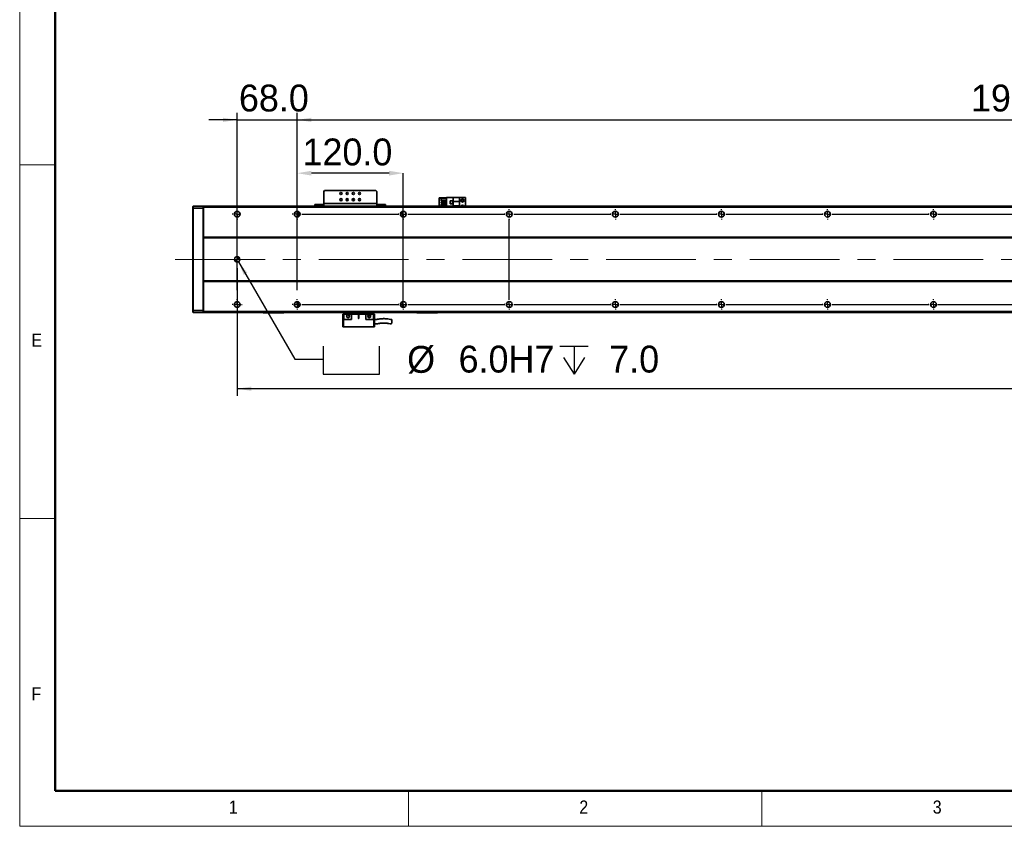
# Model space of a CAD drawing. Header units: millimetres. Extents: x 40 to 3320, y 40 to 2336.
# Tile 1 of 11: x 40 to 1154, y 40 to 952. Entities that reach past the tile are written whole.
import ezdxf

# ---------------------------------------------------------------- set-up
doc = ezdxf.new("R2010")
doc.units = ezdxf.units.MM
doc.header["$LTSCALE"] = 8
doc.header["$PDSIZE"] = -1
doc.linetypes.add('CENTERX2', pattern=[20.32, 12.7, -2.54, 2.54, -2.54])
doc.layers.add('黑色实线', color=7, linetype='Continuous')
doc.styles.add('SLDTEXTSTYLE1', font='Gothic.ttf', dxfattribs={"width": 0.913})
doc.styles.add('SLDTEXTSTYLE8', font='txt')
doc.styles.add('SLDTEXTSTYLE9', font='txt', dxfattribs={"bigfont": 'bigfont'})
doc.dimstyles.new('SLDDIMSTYLE0', dxfattribs={"dimtxt": 30.4, "dimasz": 16, "dimexe": 0, "dimexo": 0.0625, "dimgap": 7.6, "dimtad": 2, "dimdec": 1, "dimrnd": 1e-09, "dimzin": 4, "dimdsep": 46, "dimtxsty": 'SLDTEXTSTYLE8', "dimsah": 1, "dimcen": 0.09, "dimadec": 0, "dimazin": 1, "dimtfac": 1, "dimtdec": 1, "dimtmove": 0, "dimatfit": 0, "dimfxl": 0, "dimfrac": 2, "dimtolj": 1, "dimtzin": 12, "dimarcsym": 0})
doc.dimstyles.new('SLDDIMSTYLE5', dxfattribs={"dimtxt": 30.4, "dimasz": 16, "dimexe": 0, "dimexo": 0.0625, "dimgap": 7.6, "dimtad": 2, "dimdec": 1, "dimrnd": 1e-09, "dimzin": 4, "dimdsep": 46, "dimtxsty": 'SLDTEXTSTYLE8', "dimsah": 1, "dimcen": 0.09, "dimadec": 0, "dimazin": 1, "dimtfac": 1, "dimtdec": 1, "dimtofl": 0, "dimtmove": 0, "dimatfit": 3, "dimfxl": 0, "dimfrac": 2, "dimtolj": 1, "dimtzin": 12, "dimarcsym": 0})
doc.dimstyles.new('SLDDIMSTYLE7', dxfattribs={"dimtxt": 30.4, "dimasz": 16, "dimexe": 0, "dimexo": 0.0625, "dimgap": 7.6, "dimtad": 0, "dimtih": 1, "dimtoh": 1, "dimdec": 1, "dimrnd": 1e-09, "dimzin": 4, "dimdsep": 46, "dimtxsty": 'SLDTEXTSTYLE8', "dimsah": 1, "dimcen": 0, "dimadec": 0, "dimazin": 1, "dimtfac": 1, "dimtdec": 1, "dimtofl": 0, "dimtmove": 0, "dimatfit": 3, "dimfxl": 0, "dimfrac": 2, "dimtolj": 1, "dimtzin": 12, "dimarcsym": 0})

# ---------------------------------------------------------------- blocks, each defined once
blk = doc.blocks.new('SW_SYMBOL_HOLE_SPOT')
at = {"layer": '黑色实线', "color": 0}
for p, q in [((0, 7000), (0, 600)), ((12800, 600), (12800, 7000)), ((0, 600), (12800, 600))]:
    blk.add_line(p, q, dxfattribs=at)
blk = doc.blocks.new('SW_SYMBOL_HOLE_DEPTH')
at = {"layer": '黑色实线', "color": 0}
for p, q in [((0, 7000), (6400, 7000)), ((3200, 7000), (3200, 600)), ((800, 4440), (3200, 600)), ((5600, 4440), (3200, 600))]:
    blk.add_line(p, q, dxfattribs=at)
blk = doc.blocks.new('_D_27')
at = {"layer": '黑色实线'}
for p, q in [((287.6, 678.6), (351.3, 568.3)), ((351.3, 568.3), (383.3, 568.3))]:
    blk.add_line(p, q, dxfattribs=at)
blk.add_solid([(287.6, 678.6), (293.5, 663.6), (297.7, 666)], dxfattribs=at)
at = {"layer": '黑色实线', "xscale": 0.004985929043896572, "yscale": 0.004985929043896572, "zscale": 0.004985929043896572}
for name, p in [('SW_SYMBOL_HOLE_SPOT', (383.3, 548.2)), ('SW_SYMBOL_HOLE_DEPTH', (651.4, 548.2))]:
    blk.add_blockref(name, p, dxfattribs=at)
at = {"layer": '黑色实线', "char_height": 30.4, "attachment_point": 1, "style": 'SLDTEXTSTYLE8'}
for s, insert in [('%%c', (478.5, 583.3)), (' 6.0H7 ', (525.4, 583.6)), (' 7.0', (695.9, 583.6))]:
    blk.add_mtext(s, dxfattribs=dict(at, insert=insert))
blk = doc.blocks.new('_D_29')
at = {"layer": '黑色实线'}
for p, q in [((286.1, 671.1), (286.1, 526.9)), ((2342.1, 665.5), (2342.1, 526.9)), ((2342.1, 534.9), (286.1, 534.9))]:
    blk.add_line(p, q, dxfattribs=at)
for points in [[(286.1, 534.9), (302.1, 532.5), (302.1, 537.3)], [(2342.1, 534.9), (2326.1, 537.3), (2326.1, 532.5)]]:
    blk.add_solid(points, dxfattribs=at)
at = {"layer": '黑色实线', "insert": (1259, 574.8), "char_height": 30.4, "attachment_point": 1, "style": 'SLDTEXTSTYLE8'}
blk.add_mtext('2056.0', dxfattribs=at)
blk = doc.blocks.new('_D_32')
at = {"layer": '黑色实线'}
for p, q in [((354.1, 748.2), (354.1, 847)), ((2274.1, 748.2), (2274.1, 847)), ((354.1, 839), (2274.1, 839))]:
    blk.add_line(p, q, dxfattribs=at)
for points in [[(354.1, 839), (370.1, 836.6), (370.1, 841.4)], [(2274.1, 839), (2258.1, 841.4), (2258.1, 836.6)]]:
    blk.add_solid(points, dxfattribs=at)
at = {"layer": '黑色实线', "char_height": 30.4, "attachment_point": 1}
for s, insert, style in [('=16×120（PITCH）', (1235.5, 878.9), 'SLDTEXTSTYLE9'), ('1920.0', (1116.6, 878.9), 'SLDTEXTSTYLE8')]:
    blk.add_mtext(s, dxfattribs=dict(at, insert=insert, style=style))
blk = doc.blocks.new('_D_33')
at = {"layer": 'Defpoints', "color": 0}
for p in [(354.1, 778.7), (354.1, 738.1), (474.1, 630.2)]:
    blk.add_point(p, dxfattribs=at)
at = {"layer": '黑色实线', "color": 0, "lineweight": -2}
for p, q in [((354.1, 738.1), (354.1, 778.7)), ((458.1, 778.7), (370.1, 778.7)), ((474.1, 630.3), (474.1, 778.7))]:
    blk.add_line(p, q, dxfattribs=at)
at = {"layer": '黑色实线', "color": 0}
for points in [[(370.1, 781.4), (370.1, 776), (354.1, 778.7)], [(458.1, 781.4), (458.1, 776), (474.1, 778.7)]]:
    blk.add_solid(points, dxfattribs=at)
at = {"layer": '黑色实线', "color": 0, "insert": (410.9, 817.9), "char_height": 30.4, "attachment_point": 2, "style": 'SLDTEXTSTYLE8'}
blk.add_mtext('\\A1;120.0', dxfattribs=at)
blk = doc.blocks.new('_D_34')
at = {"layer": '黑色实线'}
for p, q in [((286.1, 646.2), (286.1, 847)), ((354.1, 646.2), (354.1, 847)), ((286.1, 839), (254.1, 839)), ((286.1, 839), (354.1, 839)), ((354.1, 839), (386.1, 839))]:
    blk.add_line(p, q, dxfattribs=at)
for points in [[(286.1, 839), (270.1, 841.4), (270.1, 836.6)], [(354.1, 839), (370.1, 836.6), (370.1, 841.4)]]:
    blk.add_solid(points, dxfattribs=at)
at = {"layer": '黑色实线', "insert": (288.1, 878.9), "char_height": 30.4, "attachment_point": 1, "style": 'SLDTEXTSTYLE8'}
blk.add_mtext('68.0', dxfattribs=at)
blk = doc.blocks.new('SW_CENTERMARKSYMBOL_24')
at = {"layer": '黑色实线', "color": 0}
for p, q in [((-5.08, 0), (-5.84, 0)), ((0, 0), (-2.54, 0)), ((0, 5.08), (0, 5.84)), ((0, 0), (0, 2.54)), ((0, 0), (0, -2.54)), ((0, 0), (2.54, 0)), ((5.08, 0), (5.84, 0)), ((0, -5.08), (0, -5.84))]:
    blk.add_line(p, q, dxfattribs=at)
blk = doc.blocks.new('SW_CENTERMARKSYMBOL_25')
at = {"layer": '黑色实线', "color": 0}
for p, q in [((-313.08, 102), (-313.84, 102)), ((-308, 102), (-310.54, 102)), ((-308, 107.08), (-308, 107.84)), ((-308, 102), (-308, 104.54)), ((-308, 102), (-308, 99.46)), ((-308, 102), (-305.46, 102)), ((0, 102), (-2.54, 102)), ((0, 107.08), (0, 107.84)), ((0, 102), (0, 104.54)), ((0, 102), (0, 99.46)), ((0, 102), (2.54, 102)), ((5.08, 102), (5.84, 102)), ((-308, 96.92), (-308, 96.16)), ((0, 5.08), (0, 96.92)), ((-245.08, 0), (-245.84, 0)), ((-240, 0), (-242.54, 0)), ((-240, 5.08), (-240, 5.84)), ((-240, 0), (-240, 2.54)), ((-240, 0), (-240, -2.54)), ((-240, 0), (-237.46, 0)), ((-234.92, 0), (-125.08, 0)), ((-125.08, 0), (-125.84, 0)), ((-120, 0), (-122.54, 0)), ((-120, 0), (-122.54, 0)), ((-120, 5.08), (-120, 5.84)), ((-120, 0), (-120, 2.54)), ((-120, 0), (-120, 2.54)), ((-120, 0), (-120, -2.54)), ((-120, 0), (-117.46, 0)), ((-120, 0), (-120, -2.54)), ((-120, 0), (-117.46, 0)), ((-114.92, 0), (-114.16, 0)), ((-114.92, 0), (-5.08, 0)), ((-5.08, 0), (-5.84, 0)), ((0, 0), (-2.54, 0)), ((0, 0), (-2.54, 0)), ((0, 0), (-2.54, 0)), ((0, 5.08), (0, 5.84)), ((0, 0), (0, 2.54)), ((0, 0), (0, 2.54)), ((0, 0), (0, 2.54)), ((0, 0), (0, -2.54)), ((0, 0), (2.54, 0)), ((0, 0), (0, -2.54)), ((0, 0), (2.54, 0)), ((0, 0), (0, -2.54)), ((0, 0), (2.54, 0)), ((5.08, 0), (5.84, 0)), ((5.08, 0), (114.92, 0)), ((114.92, 0), (114.16, 0)), ((120, 0), (117.46, 0)), ((120, 0), (117.46, 0)), ((120, 0), (117.46, 0)), ((120, 0), (117.46, 0)), ((120, 5.08), (120, 5.84)), ((120, 0), (120, 2.54)), ((120, 0), (120, 2.54)), ((120, 0), (120, 2.54)), ((120, 0), (120, 2.54)), ((120, 0), (120, -2.54)), ((120, 0), (122.54, 0)), ((120, 0), (120, -2.54)), ((120, 0), (122.54, 0)), ((120, 0), (120, -2.54)), ((120, 0), (122.54, 0)), ((120, 0), (120, -2.54)), ((120, 0), (122.54, 0)), ((125.08, 0), (125.84, 0)), ((125.08, 0), (234.92, 0)), ((234.92, 0), (234.16, 0)), ((240, 0), (237.46, 0)), ((240, 0), (237.46, 0)), ((240, 0), (237.46, 0)), ((240, 0), (237.46, 0)), ((240, 0), (237.46, 0)), ((240, 5.08), (240, 5.84)), ((240, 0), (240, 2.54)), ((240, 0), (240, 2.54)), ((240, 0), (240, 2.54)), ((240, 0), (240, 2.54)), ((240, 0), (240, 2.54)), ((240, 0), (240, -2.54)), ((240, 0), (242.54, 0)), ((240, 0), (240, -2.54)), ((240, 0), (242.54, 0)), ((240, 0), (240, -2.54)), ((240, 0), (242.54, 0)), ((240, 0), (240, -2.54)), ((240, 0), (242.54, 0)), ((240, 0), (240, -2.54)), ((240, 0), (242.54, 0)), ((245.08, 0), (245.84, 0)), ((245.08, 0), (354.92, 0)), ((354.92, 0), (354.16, 0)), ((360, 0), (357.46, 0)), ((360, 0), (357.46, 0)), ((360, 0), (357.46, 0)), ((360, 0), (357.46, 0)), ((360, 0), (357.46, 0)), ((360, 0), (357.46, 0)), ((360, 5.08), (360, 5.84)), ((360, 0), (360, 2.54)), ((360, 0), (360, 2.54)), ((360, 0), (360, 2.54)), ((360, 0), (360, 2.54)), ((360, 0), (360, 2.54)), ((360, 0), (360, 2.54)), ((360, 0), (360, -2.54)), ((360, 0), (362.54, 0)), ((360, 0), (360, -2.54)), ((360, 0), (362.54, 0)), ((360, 0), (360, -2.54)), ((360, 0), (362.54, 0)), ((360, 0), (360, -2.54)), ((360, 0), (362.54, 0)), ((360, 0), (360, -2.54)), ((360, 0), (362.54, 0)), ((360, 0), (360, -2.54)), ((360, 0), (362.54, 0)), ((365.08, 0), (365.84, 0)), ((365.08, 0), (474.92, 0)), ((474.92, 0), (474.16, 0)), ((480, 0), (477.46, 0)), ((480, 0), (477.46, 0)), ((480, 0), (477.46, 0)), ((480, 0), (477.46, 0)), ((480, 0), (477.46, 0)), ((480, 0), (477.46, 0)), ((480, 0), (477.46, 0)), ((480, 5.08), (480, 5.84)), ((480, 0), (480, 2.54)), ((480, 0), (480, 2.54)), ((480, 0), (480, 2.54)), ((480, 0), (480, 2.54)), ((480, 0), (480, 2.54)), ((480, 0), (480, 2.54)), ((480, 0), (480, 2.54)), ((480, 0), (480, -2.54)), ((480, 0), (482.54, 0)), ((480, 0), (480, -2.54)), ((480, 0), (482.54, 0)), ((480, 0), (480, -2.54)), ((480, 0), (482.54, 0)), ((480, 0), (480, -2.54)), ((480, 0), (482.54, 0)), ((480, 0), (480, -2.54)), ((480, 0), (482.54, 0)), ((480, 0), (480, -2.54)), ((480, 0), (482.54, 0)), ((480, 0), (480, -2.54)), ((480, 0), (482.54, 0)), ((485.08, 0), (485.84, 0)), ((485.08, 0), (594.92, 0)), ((-240, -5.08), (-240, -5.84)), ((-120, -5.08), (-120, -5.84)), ((0, -5.08), (0, -5.84)), ((120, -5.08), (120, -5.84)), ((240, -5.08), (240, -5.84)), ((360, -5.08), (360, -5.84)), ((480, -5.08), (480, -5.84))]:
    blk.add_line(p, q, dxfattribs=at)
blk = doc.blocks.new('SW_CENTERMARKSYMBOL_26')
at = {"layer": '黑色实线', "color": 0}
for p, q in [((-365.08, 0), (-365.84, 0)), ((-360, 0), (-362.54, 0)), ((-360, 5.08), (-360, 5.84)), ((-360, 0), (-360, 2.54)), ((-360, 0), (-360, -2.54)), ((-360, 0), (-357.46, 0)), ((-354.92, 0), (-245.08, 0)), ((-245.08, 0), (-245.84, 0)), ((-240, 0), (-242.54, 0)), ((-240, 0), (-242.54, 0)), ((-240, 5.08), (-240, 5.84)), ((-240, 0), (-240, 2.54)), ((-240, 0), (-240, 2.54)), ((-240, 0), (-240, -2.54)), ((-240, 0), (-237.46, 0)), ((-240, 0), (-240, -2.54)), ((-240, 0), (-237.46, 0)), ((-234.92, 0), (-234.16, 0)), ((-234.92, 0), (-125.08, 0)), ((-125.08, 0), (-125.84, 0)), ((-120, 0), (-122.54, 0)), ((-120, 0), (-122.54, 0)), ((-120, 0), (-122.54, 0)), ((-120, 5.08), (-120, 5.84)), ((-120, 0), (-120, 2.54)), ((-120, 0), (-120, 2.54)), ((-120, 0), (-120, 2.54)), ((-120, 0), (-120, -2.54)), ((-120, 0), (-117.46, 0)), ((-120, 0), (-120, -2.54)), ((-120, 0), (-117.46, 0)), ((-120, 0), (-120, -2.54)), ((-120, 0), (-117.46, 0)), ((-114.92, 0), (-114.16, 0)), ((-114.92, 0), (-5.08, 0)), ((-5.08, 0), (-5.84, 0)), ((0, 0), (-2.54, 0)), ((0, 0), (-2.54, 0)), ((0, 0), (-2.54, 0)), ((0, 0), (-2.54, 0)), ((0, 5.08), (0, 5.84)), ((0, 0), (0, 2.54)), ((0, 0), (0, 2.54)), ((0, 0), (0, 2.54)), ((0, 0), (0, 2.54)), ((0, 0), (0, -2.54)), ((0, 0), (2.54, 0)), ((0, 0), (0, -2.54)), ((0, 0), (2.54, 0)), ((0, 0), (0, -2.54)), ((0, 0), (2.54, 0)), ((0, 0), (0, -2.54)), ((0, 0), (2.54, 0)), ((5.08, 0), (5.84, 0)), ((5.08, 0), (114.92, 0)), ((114.92, 0), (114.16, 0)), ((120, 0), (117.46, 0)), ((120, 0), (117.46, 0)), ((120, 0), (117.46, 0)), ((120, 0), (117.46, 0)), ((120, 0), (117.46, 0)), ((120, 5.08), (120, 5.84)), ((120, 0), (120, 2.54)), ((120, 0), (120, 2.54)), ((120, 0), (120, 2.54)), ((120, 0), (120, 2.54)), ((120, 0), (120, 2.54)), ((120, 0), (120, -2.54)), ((120, 0), (122.54, 0)), ((120, 0), (120, -2.54)), ((120, 0), (122.54, 0)), ((120, 0), (120, -2.54)), ((120, 0), (122.54, 0)), ((120, 0), (120, -2.54)), ((120, 0), (122.54, 0)), ((120, 0), (120, -2.54)), ((120, 0), (122.54, 0)), ((125.08, 0), (125.84, 0)), ((125.08, 0), (234.92, 0)), ((234.92, 0), (234.16, 0)), ((240, 0), (237.46, 0)), ((240, 0), (237.46, 0)), ((240, 0), (237.46, 0)), ((240, 0), (237.46, 0)), ((240, 0), (237.46, 0)), ((240, 0), (237.46, 0)), ((240, 5.08), (240, 5.84)), ((240, 0), (240, 2.54)), ((240, 0), (240, 2.54)), ((240, 0), (240, 2.54)), ((240, 0), (240, 2.54)), ((240, 0), (240, 2.54)), ((240, 0), (240, 2.54)), ((240, 0), (240, -2.54)), ((240, 0), (242.54, 0)), ((240, 0), (240, -2.54)), ((240, 0), (242.54, 0)), ((240, 0), (240, -2.54)), ((240, 0), (242.54, 0)), ((240, 0), (240, -2.54)), ((240, 0), (242.54, 0)), ((240, 0), (240, -2.54)), ((240, 0), (242.54, 0)), ((240, 0), (240, -2.54)), ((240, 0), (242.54, 0)), ((245.08, 0), (245.84, 0)), ((245.08, 0), (354.92, 0)), ((354.92, 0), (354.16, 0)), ((360, 0), (357.46, 0)), ((360, 0), (357.46, 0)), ((360, 0), (357.46, 0)), ((360, 0), (357.46, 0)), ((360, 0), (357.46, 0)), ((360, 0), (357.46, 0)), ((360, 0), (357.46, 0)), ((360, 5.08), (360, 5.84)), ((360, 0), (360, 2.54)), ((360, 0), (360, 2.54)), ((360, 0), (360, 2.54)), ((360, 0), (360, 2.54)), ((360, 0), (360, 2.54)), ((360, 0), (360, 2.54)), ((360, 0), (360, 2.54)), ((360, 0), (360, -2.54)), ((360, 0), (362.54, 0)), ((360, 0), (360, -2.54)), ((360, 0), (362.54, 0)), ((360, 0), (360, -2.54)), ((360, 0), (362.54, 0)), ((360, 0), (360, -2.54)), ((360, 0), (362.54, 0)), ((360, 0), (360, -2.54)), ((360, 0), (362.54, 0)), ((360, 0), (360, -2.54)), ((360, 0), (362.54, 0)), ((360, 0), (360, -2.54)), ((360, 0), (362.54, 0)), ((365.08, 0), (365.84, 0)), ((365.08, 0), (474.92, 0)), ((-360, -5.08), (-360, -5.84)), ((-240, -5.08), (-240, -5.84)), ((-120, -5.08), (-120, -5.84)), ((0, -5.08), (0, -5.84)), ((120, -5.08), (120, -5.84)), ((240, -5.08), (240, -5.84)), ((360, -5.08), (360, -5.84))]:
    blk.add_line(p, q, dxfattribs=at)
blk = doc.blocks.new('SW_DOWELSYMBOL_4')
at = {"linetype": 'Continuous', "lineweight": 18}
h = blk.add_hatch(color=0, dxfattribs=at)
edge = h.paths.add_edge_path(flags=0)
edge.add_arc((0, 0), 3, 180, 270)
edge.add_line((0, -3), (0, 0))
edge.add_line((0, 0), (-3, 0))
h = blk.add_hatch(color=0, dxfattribs=at)
edge = h.paths.add_edge_path(flags=0)
edge.add_arc((0, 0), 3, 0, 90)
edge.add_line((0, 3), (0, 0))
edge.add_line((0, 0), (3, 0))
at = {"layer": '黑色实线', "color": 0}
blk.add_circle((0, 0), 3, dxfattribs=at)

msp = doc.modelspace()

# ---------------------------------------------------------------- linework, layer by layer
at = {"color": 7, "linetype": 'Continuous', "lineweight": 18}
for p, q in [((40, 2336), (40, 40)), ((80, 2296), (80, 80)), ((40, 788), (80, 788)), ((80, 388), (40, 388)), ((80, 80), (3280, 80)), ((480, 40), (480, 80)), ((880, 80), (880, 40)), ((984, 80), (3280, 80)), ((40, 40), (3320, 40))]:
    msp.add_line(p, q, dxfattribs=at)
at = {"color": 7, "linetype": 'Continuous', "lineweight": 50}
for p, q in [((80, 2296), (80, 80)), ((80, 80), (3280, 80))]:
    msp.add_line(p, q, dxfattribs=at)
at = {"color": 7, "linetype": 'Continuous', "lineweight": 35}
for p, q in [((385.12, 759.05), (384.12, 758.05)), ((384.12, 758.05), (384.12, 744.25)), ((443.12, 759.05), (385.12, 759.05)), ((444.12, 758.05), (443.12, 759.05)), ((444.12, 744.25), (444.12, 758.05)), ((514.92, 750.75), (514.62, 750.45)), ((514.92, 750.45), (514.62, 750.45)), ((514.62, 741.25), (514.62, 750.45)), ((515.05, 750.75), (514.92, 750.45)), ((514.92, 750.75), (515.05, 750.75)), ((519.32, 750.45), (514.92, 750.45)), ((514.92, 750.45), (514.92, 741.25)), ((515.05, 750.75), (519.32, 750.75)), ((516.92, 747.31), (516.92, 749.81)), ((516.92, 749.81), (523.12, 749.81)), ((516.92, 747.31), (523.12, 747.31)), ((519.32, 749.81), (519.32, 750.75)), ((519.32, 750.75), (523.12, 750.75)), ((519.32, 746.27), (519.32, 747.31)), ((523.12, 741.25), (523.12, 751.05)), ((523.12, 751.05), (530.67, 751.05)), ((530.42, 747.35), (527.22, 747.35)), ((527.22, 747.35), (527.22, 744.15)), ((530.32, 747.25), (527.32, 747.25)), ((527.32, 747.25), (527.32, 744.25)), ((530.32, 744.25), (530.32, 747.25)), ((530.42, 744.15), (530.42, 747.35)), ((537.62, 751.05), (530.67, 751.05)), ((530.67, 751.05), (530.67, 746.75)), ((537.62, 746.75), (530.67, 746.75)), ((530.67, 741.75), (530.67, 746.75)), ((537.62, 746.75), (537.62, 751.05)), ((544.62, 751.05), (537.62, 751.05)), ((537.62, 746.75), (537.62, 741.75)), ((544.62, 751.05), (544.62, 741.25)), ((236.12, 740.95), (236.42, 741.25)), ((236.12, 739.12), (236.12, 740.95)), ((236.12, 739.12), (236.42, 739.25)), ((236.12, 623.37), (236.12, 739.12)), ((236.42, 741.25), (236.42, 739.25)), ((236.42, 741.25), (247.82, 741.25)), ((236.42, 739.25), (236.42, 623.25)), ((247.82, 739.25), (236.42, 739.25)), ((247.82, 739.25), (247.82, 741.25)), ((248.12, 740.95), (247.82, 741.25)), ((247.82, 623.25), (247.82, 739.25)), ((248.12, 739.12), (247.82, 739.25)), ((2380.12, 741.25), (248.12, 741.25)), ((248.12, 740.25), (248.12, 741.25)), ((2380.12, 740.25), (248.12, 740.25)), ((248.12, 706.25), (248.12, 740.25)), ((354.61, 735.51), (353.63, 735.51)), ((374.12, 741.25), (374.12, 743.25)), ((374.12, 743.25), (375.12, 743.25)), ((375.12, 743.25), (375.12, 741.25)), ((375.12, 743.25), (383.12, 743.25)), ((383.12, 743.25), (383.12, 741.25)), ((384.12, 743.25), (383.12, 743.25)), ((444.12, 744.25), (384.12, 744.25)), ((384.12, 741.25), (384.12, 744.25)), ((444.12, 744.25), (444.12, 741.25)), ((445.12, 743.25), (444.12, 743.25)), ((445.12, 743.25), (445.12, 741.25)), ((445.12, 743.25), (453.12, 743.25)), ((453.12, 741.25), (453.12, 743.25)), ((453.12, 743.25), (454.12, 743.25)), ((454.12, 743.25), (454.12, 741.25)), ((473.63, 735.51), (474.61, 735.51)), ((516.92, 744.77), (516.92, 746.27)), ((516.92, 746.27), (523.12, 746.27)), ((516.92, 744.77), (523.12, 744.77)), ((516.92, 742.23), (516.92, 743.73)), ((516.92, 743.73), (523.12, 743.73)), ((516.92, 742.23), (523.12, 742.23)), ((519.32, 743.73), (519.32, 744.77)), ((519.32, 741.25), (519.32, 742.23)), ((527.22, 744.15), (530.42, 744.15)), ((527.32, 744.25), (530.32, 744.25)), ((530.67, 741.75), (537.62, 741.75)), ((530.67, 741.75), (530.67, 741.25)), ((537.62, 741.25), (537.62, 741.75)), ((289.12, 733.62), (289.12, 730.87)), ((355.12, 729.1), (355.12, 735.39)), ((473.12, 735.39), (473.12, 729.1)), ((2380.12, 706.25), (248.12, 706.25)), ((248.12, 706.25), (248.12, 705.75)), ((2380.12, 705.75), (248.12, 705.75)), ((248.12, 656.75), (248.12, 705.75)), ((2380.12, 656.75), (248.12, 656.75)), ((248.12, 656.25), (248.12, 656.75)), ((2380.12, 656.25), (248.12, 656.25)), ((248.12, 622.25), (248.12, 656.25)), ((289.12, 631.62), (289.12, 628.87)), ((354.61, 626.98), (353.63, 626.98)), ((355.12, 627.1), (355.12, 633.39)), ((473.12, 633.39), (473.12, 627.1)), ((473.63, 626.98), (474.61, 626.98)), ((236.12, 621.55), (236.12, 623.37)), ((236.12, 623.37), (236.42, 623.25)), ((236.12, 621.55), (236.42, 621.25)), ((236.42, 623.25), (236.42, 621.25)), ((236.42, 623.25), (247.82, 623.25)), ((247.82, 621.25), (236.42, 621.25)), ((248.12, 623.37), (247.82, 623.25)), ((247.82, 621.25), (247.82, 623.25)), ((248.12, 621.55), (247.82, 621.25)), ((2380.12, 622.25), (248.12, 622.25)), ((248.12, 622.25), (248.12, 621.25)), ((2380.12, 621.25), (248.12, 621.25)), ((315.12, 621.05), (315.12, 621.25)), ((315.12, 621.05), (316.12, 621.05)), ((315.12, 621.05), (315.42, 620.75)), ((316.25, 620.75), (315.42, 620.75)), ((316.12, 621.25), (316.12, 621.05)), ((316.25, 620.75), (316.12, 621.05)), ((316.12, 621.05), (338.12, 621.05)), ((338, 620.75), (316.25, 620.75)), ((338, 620.75), (338.12, 621.05)), ((338.82, 620.75), (338, 620.75)), ((338.12, 621.05), (338.12, 621.25)), ((338.12, 621.05), (339.12, 621.05)), ((338.82, 620.75), (339.12, 621.05)), ((339.12, 621.25), (339.12, 621.05)), ((405.62, 619.35), (405.62, 604.95)), ((406.82, 619.35), (405.62, 619.35)), ((406.62, 619.35), (406.62, 621.25)), ((406.82, 613.35), (406.62, 613.35)), ((406.62, 604.95), (406.62, 613.35)), ((406.82, 619.35), (406.82, 613.35)), ((415.62, 619.35), (406.82, 619.35)), ((406.82, 613.35), (415.62, 613.35)), ((415.62, 619.35), (423.37, 619.35)), ((415.62, 619.35), (415.62, 613.35)), ((423.87, 619.35), (423.37, 619.35)), ((423.37, 619.35), (423.37, 614.6)), ((423.87, 619.35), (431.62, 619.35)), ((423.87, 614.6), (423.87, 619.35)), ((431.62, 613.35), (431.62, 619.35)), ((440.42, 619.35), (431.62, 619.35)), ((431.62, 613.35), (440.42, 613.35)), ((436.63, 617.4), (436.76, 616.99)), ((440.42, 613.35), (440.42, 619.35)), ((441.62, 619.35), (440.42, 619.35)), ((440.62, 613.35), (440.42, 613.35)), ((440.62, 619.35), (440.62, 621.25)), ((440.62, 613.35), (440.62, 604.95)), ((441.62, 604.95), (441.62, 619.35)), ((489.12, 621.05), (489.12, 621.25)), ((489.12, 621.05), (489.42, 620.75)), ((489.12, 621.05), (490.12, 621.05)), ((490.25, 620.75), (489.42, 620.75)), ((490.12, 621.25), (490.12, 621.05)), ((490.25, 620.75), (490.12, 621.05)), ((490.12, 621.05), (512.12, 621.05)), ((512, 620.75), (490.25, 620.75)), ((512, 620.75), (512.12, 621.05)), ((512.82, 620.75), (512, 620.75)), ((512.12, 621.05), (512.12, 621.25)), ((512.12, 621.05), (513.12, 621.05)), ((512.82, 620.75), (513.12, 621.05)), ((513.12, 621.25), (513.12, 621.05)), ((406.62, 604.95), (405.62, 604.95)), ((440.62, 604.95), (406.62, 604.95)), ((441.62, 604.95), (440.62, 604.95))]:
    msp.add_line(p, q, dxfattribs=at)
at = {"color": 8, "linetype": 'Continuous', "lineweight": 35}
for p, q in [((411.37, 749.75), (409.87, 749.75)), ((418.37, 749.75), (416.87, 749.75))]:
    msp.add_line(p, q, dxfattribs=at)
at = {"color": 7, "linetype": 'Continuous', "lineweight": 35}
for centre, radius in [((403.62, 755.75), 1.25), ((403.62, 748.75), 1.25), ((410.62, 755.75), 1.25), ((410.62, 748.75), 1.25), ((417.62, 755.75), 1.25), ((417.62, 748.75), 1.25), ((424.62, 755.75), 1.25), ((424.62, 748.75), 1.25), ((541.12, 747.75), 1.75), ((541.12, 747.75), 1.25), ((286.12, 732.25), 3.3), ((354.12, 732.25), 3.3), ((474.12, 732.25), 3.3), ((594.12, 732.25), 3.3), ((714.12, 732.25), 3.3), ((834.12, 732.25), 3.3), ((954.12, 732.25), 3.3), ((1074.12, 732.25), 3.3), ((286.12, 681.25), 3), ((286.12, 630.25), 3.3), ((354.12, 630.25), 3.3), ((474.12, 630.25), 3.3), ((594.12, 630.25), 3.3), ((714.12, 630.25), 3.3), ((834.12, 630.25), 3.3), ((954.12, 630.25), 3.3), ((1074.12, 630.25), 3.3), ((411.62, 616.85), 1.6), ((435.62, 616.85), 1.6)]:
    msp.add_circle(centre, radius, dxfattribs=at)
for centre, radius, start, end in [((541.12, 740.75), 1.75, 16.60155, 163.39845), ((541.12, 740.75), 1.25, 23.57818, 156.42182), ((423.62, 614.6), 0.25, 180, 0)]:
    msp.add_arc(centre, radius, start, end, dxfattribs=at)
for points, knots in [([(412.76, 616.99), (412.78, 616.86), (412.82, 616.61), (412.71, 616.22), (412.49, 615.87), (412.16, 615.6), (411.74, 615.45), (411.28, 615.45), (410.85, 615.58), (410.61, 615.76), (410.51, 615.84)], [0, 0, 0, 0, 0.11473772, 0.23059237, 0.35092583, 0.47582442, 0.6054507, 0.73939783, 0.87754126, 1, 1, 1, 1]), ([(411.6, 618.15), (411.75, 618.12), (412.03, 618.06), (412.38, 617.81), (412.56, 617.56), (412.62, 617.42), (412.63, 617.4)], [0, 0, 0, 0, 0.3223299, 0.6432152, 0.951835, 1, 1, 1, 1]), ([(435.62, 618), (435.51, 617.99), (435.27, 617.97), (434.96, 617.8), (434.7, 617.56), (434.53, 617.26), (434.46, 616.91), (434.49, 616.56), (434.62, 616.24), (434.85, 615.97), (435.15, 615.78), (435.49, 615.69), (435.84, 615.7), (436.17, 615.81), (436.45, 616.03), (436.66, 616.31), (436.78, 616.64), (436.77, 616.88), (436.76, 616.99)], [0, 0, 0, 0, 0.0624975, 0.1249971, 0.1874968, 0.249997, 0.3124963, 0.3749963, 0.4374949, 0.4999975, 0.562494, 0.6249954, 0.6874961, 0.7499954, 0.812497, 0.8749977, 0.9374994, 1, 1, 1, 1]), ([(436.76, 616.99), (436.78, 616.86), (436.82, 616.61), (436.71, 616.22), (436.49, 615.87), (436.16, 615.6), (435.74, 615.45), (435.28, 615.45), (434.85, 615.58), (434.61, 615.76), (434.51, 615.84)], [0, 0, 0, 0, 0.1147384, 0.230593, 0.3509264, 0.4758318, 0.6054497, 0.7393968, 0.8775486, 1, 1, 1, 1]), ([(435.6, 618.15), (435.75, 618.12), (436.03, 618.06), (436.38, 617.81), (436.56, 617.56), (436.62, 617.42), (436.63, 617.4)], [0, 0, 0, 0, 0.3223122, 0.6432198, 0.9518434, 1, 1, 1, 1]), ([(460.93, 613.14), (459.96, 613.29), (458.15, 613.58), (455.68, 613.97), (453.63, 614.13), (451.77, 614.17), (449.74, 614.09), (447.91, 613.89), (446.4, 613.67), (445.39, 613.52), (444.35, 613.37), (443.28, 613.25), (442.36, 613.17), (441.82, 613.2), (441.62, 613.21)], [0, 0, 0, 0, 0.155774, 0.290786, 0.3967698, 0.4749902, 0.5735899, 0.7047464, 0.7546895, 0.8070875, 0.8612087, 0.9159556, 0.9704068, 1, 1, 1, 1]), ([(460.37, 608.24), (460.4, 608.22), (460.5, 608.19), (460.69, 608.45), (460.91, 608.95), (461.1, 609.65), (461.24, 610.45), (461.31, 611.29), (461.32, 612.07), (461.25, 612.69), (461.11, 613.08), (460.99, 613.11), (460.93, 613.12)], [0, 0, 0, 0, 0.057406, 0.1630255, 0.2664665, 0.3699767, 0.4747882, 0.5815851, 0.6902311, 0.7997754, 0.9088172, 1, 1, 1, 1]), ([(441.62, 608.23), (441.86, 608.22), (442.57, 608.2), (443.72, 608.28), (445.4, 608.48), (447.1, 608.75), (448.78, 608.98), (450.23, 609.12), (451.91, 609.21), (453.82, 609.14), (455.86, 608.92), (457.97, 608.56), (459.52, 608.32), (460.36, 608.19)], [0, 0, 0, 0, 0.0368682, 0.1125397, 0.1785184, 0.3028052, 0.3842705, 0.4445276, 0.5302865, 0.6473385, 0.744746, 0.8603545, 1, 1, 1, 1])]:
    msp.add_open_spline(points, degree=3, knots=knots, dxfattribs=at)
at = {"layer": '黑色实线', "linetype": 'CENTERX2', "lineweight": 18}
msp.add_line((2430.92, 681.25), (197.32, 681.25), dxfattribs=at)

# ---------------------------------------------------------------- block references
at = {"layer": '黑色实线'}
for name, p in [('SW_CENTERMARKSYMBOL_25', (594.12, 630.25)), ('SW_CENTERMARKSYMBOL_26', (714.12, 732.25)), ('SW_DOWELSYMBOL_4', (286.12, 681.25)), ('SW_CENTERMARKSYMBOL_24', (286.12, 630.25))]:
    msp.add_blockref(name, p, dxfattribs=at)

# ---------------------------------------------------------------- texts
at = {"color": 7, "linetype": 'Continuous', "lineweight": 0, "char_height": 14.82, "attachment_point": 1, "style": 'SLDTEXTSTYLE1'}
for s, insert in [('E', (53.33, 597.17)), ('F', (53.33, 197.17)), ('1', (276.67, 69.17)), ('2', (673.33, 69.17)), ('3', (1073.33, 69.17))]:
    msp.add_mtext(s, dxfattribs=dict(at, insert=insert))

# ---------------------------------------------------------------- dimensions: what is measured, and where the dimension line sits
at = {"layer": '黑色实线'}
dim = msp.add_linear_dim(base=(2274.12, 839.05), p1=(354.12, 738.09), p2=(2274.12, 738.09), text='<>=16×120（PITCH）', dimstyle='SLDDIMSTYLE5', dxfattribs=at)
dim.commit()
dim.dimension.update_dxf_attribs({"geometry": '_D_32', "text_midpoint": (1350.87, 839.05), "dimtype": 160})
for base, p1, p2, dimstyle, picture, middle in [((354.12, 839.05), (286.12, 636.09), (354.12, 636.09), 'SLDDIMSTYLE0', '_D_34', (325.55, 839.05)), ((354.12, 778.7), (474.12, 630.25), (354.12, 738.09), 'SLDDIMSTYLE0', '_D_33', (410.86, 778.7)), ((286.12, 534.95), (2342.12, 675.71), (286.12, 681.25), 'SLDDIMSTYLE5', '_D_29', (1318.38, 534.95))]:
    dim = msp.add_linear_dim(base=base, p1=p1, p2=p2, dimstyle=dimstyle, dxfattribs=at)
    dim.commit()
    dim.dimension.update_dxf_attribs({"geometry": picture, "text_midpoint": middle, "dimtype": 160})
dim = msp.add_diameter_dim_2p(p1=(284.62, 683.84), p2=(287.62, 678.65), text='{\\fGDT;v} <>H7 {\\fGDT;x} 7.0\\P', dimstyle='SLDDIMSTYLE7', dxfattribs=at)
dim.commit()
dim.dimension.update_dxf_attribs({"geometry": '_D_27', "text_midpoint": (571.63, 568.28), "dimtype": 163})

doc.saveas('drawing.dxf')
